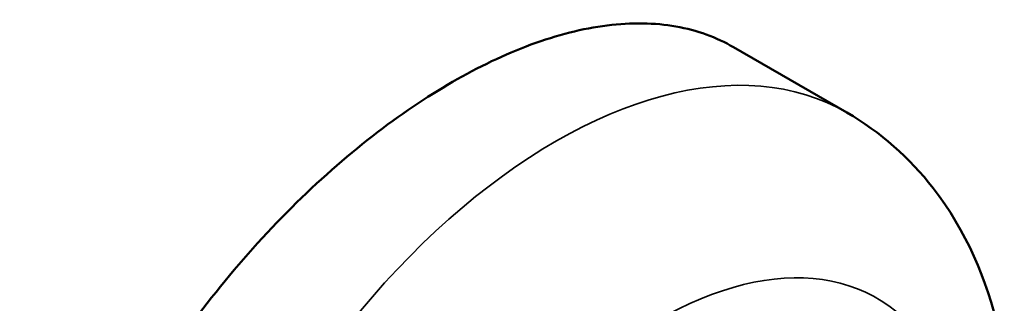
# Model space of a CAD drawing. Header units: inches. Extents: x 1 to 199, y 4 to 126.
# Tile 51 of 54: x 165.14 to 166.829, y 64.597 to 65.083. Entities that reach past the tile are written whole.
import ezdxf

# ---------------------------------------------------------------- set-up
doc = ezdxf.new("R2010")
doc.units = ezdxf.units.IN
doc.header["$LTSCALE"] = 5.882353
doc.header["$MEASUREMENT"] = 0
doc.layers.add('Visible (ANSI)', color=7, linetype='Continuous', lineweight=50)
doc.layers.add('Visible Narrow (ANSI)', color=7, linetype='Continuous', lineweight=35)

msp = doc.modelspace()

# ---------------------------------------------------------------- linework, layer by layer
at = {"layer": 'Visible (ANSI)'}
msp.add_line((166.5592, 64.9238), (166.3647, 65.0361), dxfattribs=at)
for points, knots in [([(165.3647, 63.304), (165.3311, 63.3234), (165.2994, 63.3487), (165.2431, 63.4104), (165.2186, 63.4468), (165.1792, 63.5284), (165.1642, 63.5738), (165.1445, 63.6699), (165.1399, 63.7208), (165.1399, 63.8234), (165.1445, 63.8786), (165.1642, 63.9934), (165.1792, 64.053), (165.2186, 64.1725), (165.2431, 64.2325), (165.2994, 64.3491), (165.3311, 64.4057), (165.3983, 64.5118), (165.4361, 64.5649), (165.5176, 64.667), (165.5613, 64.7159), (165.6518, 64.8059), (165.6985, 64.8471), (165.7916, 64.9195), (165.838, 64.9507), (165.9268, 65.002), (165.9723, 65.0239), (166.0619, 65.0569), (166.106, 65.0682), (166.1898, 65.0787), (166.2295, 65.078), (166.3024, 65.0651), (166.3356, 65.0529), (166.3647, 65.0361)], [5.744824, 5.744824, 5.744824, 5.744824, 6.223561, 6.223561, 6.702297, 6.702297, 7.181033, 7.181033, 7.65977, 7.65977, 8.138506, 8.138506, 8.617243, 8.617243, 9.095979, 9.095979, 9.574716, 9.574716, 10.05345, 10.05345, 10.532185, 10.532185, 11.01092, 11.01092, 11.489655, 11.489655, 11.96839, 11.96839, 12.447124, 12.447124, 12.925859, 12.925859, 13.404594, 13.404594, 13.404594, 13.404594]), ([(166.8294, 64.4986), (166.8267, 64.5157), (166.8234, 64.5328), (166.7998, 64.6369), (166.7639, 64.7215), (166.6672, 64.8457), (166.6167, 64.8906), (166.5592, 64.9238)], [4.8765233, 4.8765233, 4.8765233, 4.8765233, 4.9402868, 4.9402868, 5.2676064, 5.2676064, 5.4977871, 5.4977871, 5.4977871, 5.4977871])]:
    msp.add_open_spline(points, degree=3, knots=knots, dxfattribs=at)
at = {"layer": 'Visible Narrow (ANSI)'}
for centre, major_axis, start_param, end_param in [((166.0592, 64.0578), (0.5, 0.866), 0, 3.141593), ((166.236, 63.9557), (-0.375, -0.6495), 2.87134, 6.272099)]:
    msp.add_ellipse(centre, major_axis=major_axis, ratio=0.57735, start_param=start_param, end_param=end_param, dxfattribs=at)

doc.saveas('drawing.dxf')
